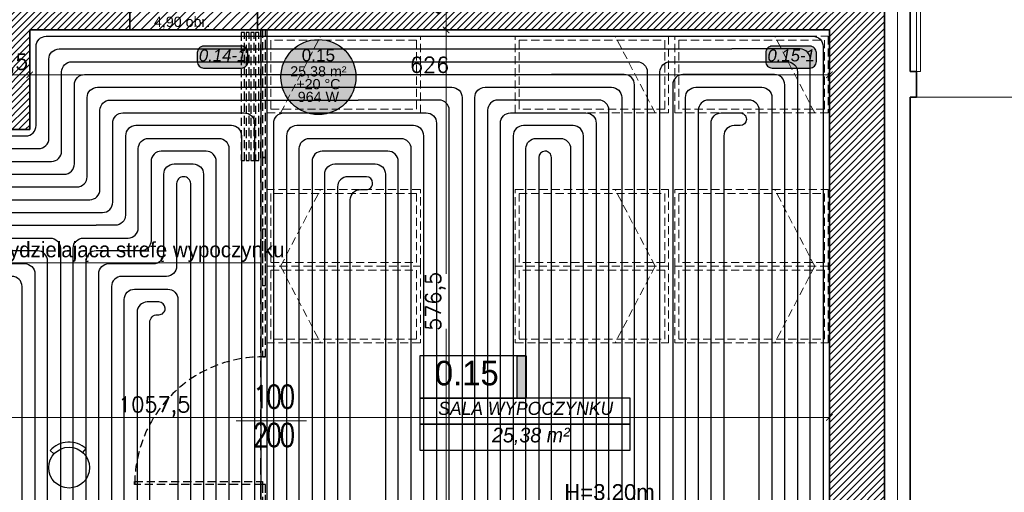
# Model space of a CAD drawing. Header units: millimetres. Extents: x -740 to 33545, y -26688 to 22494.
# Tile 167 of 256: x 11205 to 11976, y 9997 to 10367. Entities that reach past the tile are written whole.
import ezdxf
from ezdxf.enums import TextEntityAlignment as Align
from ezdxf.lldxf.tags import DXFTag

# ---------------------------------------------------------------- set-up
doc = ezdxf.new("R2010")
doc.units = ezdxf.units.MM
doc.header["$MEASUREMENT"] = 0
doc.linetypes.add('DASHED2', pattern=[9.525, 6.35, -3.175])
doc.layers.get('Defpoints').update_dxf_attribs({"color": 252})
doc.layers.add('_I_EKO_PODKLAD 3', color=252, linetype='Continuous')
doc.layers.add('tabelki opis', color=252, linetype='Continuous')
for name, color, linetype, lineweight in [('A_istniejące ściany', 252, 'Continuous', 35), ('A_izolacja', 252, 'Continuous', 9), ('A_opisy', 252, 'Continuous', 15), ('A_wyposażenie', 252, 'Continuous', 9), ('A_ściany projektowane', 252, 'Continuous', 35), ('l. przerywana', 252, 'ICAD_ISO03W100', 9), ('l.widokowa', 252, 'Continuous', 15), ('l.wypełnien', 252, 'Continuous', 5), ('Nowe_820-G Rysunki Obrazki_Nr_pióra__1', 252, 'Continuous', 13), ('wymiarowanie', 252, 'Continuous', 9)]:
    doc.layers.add(name, color=color, linetype=linetype, lineweight=lineweight)
for name, color, linetype, lineweight, true_color in [('IS_Floors zone', 7, 'Continuous', 25, 0x008000), ('IS_Przyłącze (powrotne)', 5, 'Continuous', 25, 0x0000ff), ('IS_Przyłącze (zasilające)', 1, 'Continuous', 25, 0xff0000), ('IS_Room (Automatic)', 7, 'Continuous', 25, 0x000000), ('IS_Strefa podłóg', 7, 'Continuous', 25, 0x008000), ('IS_Wężownica OChP', 7, 'Continuous', 25, 0x800080), ('IS_Zawór (DN_ nastawa)1', 7, 'Continuous', 25, 0x000000)]:
    doc.layers.add(name, color=color, linetype=linetype, lineweight=lineweight, true_color=true_color)
doc.styles.add('1-100', font='simplex.shx', dxfattribs={"width": 0.8, "height": 15})
doc.styles.add('Arial_____', font='arial.ttf')
doc.styles.add('Arial__I__', font='ariali.ttf')
doc.styles.add('ARIALL', font='GOTHIC.TTF', dxfattribs={"height": 40})
doc.styles.add('ROMANS', font='romans')
doc.styles.add('styl2', font='simplex.shx')
doc.styles.add('STYL_AUTOMATYCZNY_6', font='arial.ttf', dxfattribs={"width": 0.9924})
doc.linetypes.add('BATTING', pattern='A,0.00254,-2.54,[134,ltypeshp.shx,S=2.54,R=0,X=-2.54,Y=0],-5.08,[134,ltypeshp.shx,S=2.54,R=180,X=2.54,Y=0],-2.54', length=10.16254)
tags = doc.linetypes.add('ICAD_ISO03W100', pattern=[30, 12, -18]).pattern_tags.tags
tags[6:7] = [DXFTag(74, 4), DXFTag(75, 0), DXFTag(340, '0'), DXFTag(46, 1.0), DXFTag(50, 0.0), DXFTag(44, 0.0), DXFTag(45, 0.0)]
tags[4:5] = [DXFTag(74, 4), DXFTag(75, 0), DXFTag(340, '0'), DXFTag(46, 1.0), DXFTag(50, 0.0), DXFTag(44, 0.0), DXFTag(45, 0.0)]
doc.dimstyles.new('Skala 1-50', dxfattribs={"dimtxt": 12, "dimasz": 5, "dimexe": 1, "dimexo": 1, "dimgap": 1.5, "dimtad": 1, "dimdec": 1, "dimrnd": 0.5, "dimtxsty": 'styl2', "dimblk": 'ARCHTICK', "dimcen": 5, "dimadec": 0, "dimazin": 0, "dimtfac": 1, "dimtdec": 1, "dimtmove": 1, "dimatfit": 3, "dimldrblk": 'ARCHTICK', "dimfxl": 0, "dimlwd": -1, "dimlwe": -1, "dimarcsym": 0})

# ---------------------------------------------------------------- blocks, each defined once
blk = doc.blocks.new('_ArchTick')
at = {"color": 0, "linetype": 'ByBlock', "const_width": 0.15}
blk.add_lwpolyline([(-0.5, -0.5), (0.5, 0.5)], dxfattribs=at)
blk = doc.blocks.new('*D1186')
at = {"layer": 'Defpoints', "color": 0}
for p in [(11839.15, 10110.74), (10781.66, 10085.81), (11839.15, 10055.97)]:
    blk.add_point(p, dxfattribs=at)
at = {"layer": 'wymiarowanie', "color": 0}
for p, q in [((10781.66, 10060.97), (10781.66, 10054.97)), ((10781.66, 10055.97), (11839.15, 10055.97)), ((11839.15, 10060.97), (11839.15, 10054.97))]:
    blk.add_line(p, q, dxfattribs=at)
at = {"layer": 'wymiarowanie', "color": 0, "xscale": 5, "yscale": 5, "zscale": 5, "rotation": 180}
blk.add_blockref('_ArchTick', (10781.66, 10055.97), dxfattribs=at)
at = {"layer": 'wymiarowanie', "color": 0, "xscale": 5, "yscale": 5, "zscale": 5}
blk.add_blockref('_ArchTick', (11839.15, 10055.97), dxfattribs=at)
at = {"layer": 'wymiarowanie', "color": 0, "insert": (11310.4, 10064.32), "char_height": 12, "attachment_point": 5, "style": 'styl2'}
blk.add_mtext('1057,5', dxfattribs=at)
blk = doc.blocks.new('*D1211')
at = {"layer": 'Defpoints', "color": 0}
for p in [(11515.94, 10402.52), (11515.83, 10359.34), (11539.01, 10359.34)]:
    blk.add_point(p, dxfattribs=at)
at = {"layer": 'wymiarowanie', "color": 0}
for p, q in [((11534.01, 10402.52), (11540.01, 10402.52)), ((11539.01, 10402.52), (11539.01, 10359.34)), ((11534.01, 10359.34), (11540.01, 10359.34))]:
    blk.add_line(p, q, dxfattribs=at)
at = {"layer": 'wymiarowanie', "color": 0, "xscale": 5, "yscale": 5, "zscale": 5}
for p, rotation in [((11539.01, 10402.52), 90), ((11539.01, 10359.34), 270)]:
    blk.add_blockref('_ArchTick', p, dxfattribs=dict(at, rotation=rotation))
at = {"layer": 'wymiarowanie', "color": 0, "insert": (11531.21, 10380.93), "char_height": 12, "attachment_point": 5, "rotation": 90, "style": 'styl2'}
blk.add_mtext('43', dxfattribs=at)
blk = doc.blocks.new('*D2127')
at = {"layer": 'Defpoints', "color": 0}
for p in [(11907.33, 10306.75), (11961.91, 9739.58), (12091.4, 9739.58)]:
    blk.add_point(p, dxfattribs=at)
at = {"layer": 'wymiarowanie', "color": 0}
for p, q in [((12086.4, 10306.75), (12092.4, 10306.75)), ((12091.4, 10306.75), (12091.4, 9739.58)), ((12086.4, 9739.58), (12092.4, 9739.58))]:
    blk.add_line(p, q, dxfattribs=at)
at = {"layer": 'wymiarowanie', "color": 0, "xscale": 5, "yscale": 5, "zscale": 5}
for p, rotation in [((12091.4, 10306.75), 90), ((12091.4, 9739.58), 270)]:
    blk.add_blockref('_ArchTick', p, dxfattribs=dict(at, rotation=rotation))
at = {"layer": 'wymiarowanie', "color": 0, "insert": (12083.6, 10023.17), "char_height": 12, "attachment_point": 5, "rotation": 90, "style": 'styl2'}
blk.add_mtext('567', dxfattribs=at)
blk = doc.blocks.new('*D2130')
at = {"layer": 'Defpoints', "color": 0}
for p in [(11902.33, 10524.75), (11902.33, 10326.75), (12091.4, 10326.75)]:
    blk.add_point(p, dxfattribs=at)
at = {"layer": 'wymiarowanie', "color": 0}
for p, q in [((12086.4, 10524.75), (12092.4, 10524.75)), ((12091.4, 10524.75), (12091.4, 10326.75)), ((12086.4, 10326.75), (12092.4, 10326.75))]:
    blk.add_line(p, q, dxfattribs=at)
at = {"layer": 'wymiarowanie', "color": 0, "xscale": 5, "yscale": 5, "zscale": 5}
for p, rotation in [((12091.4, 10524.75), 90), ((12091.4, 10326.75), 270)]:
    blk.add_blockref('_ArchTick', p, dxfattribs=dict(at, rotation=rotation))
at = {"layer": 'wymiarowanie', "color": 0, "insert": (12083.6, 10425.75), "char_height": 12, "attachment_point": 5, "rotation": 90, "style": 'styl2'}
blk.add_mtext('198', dxfattribs=at)
blk = doc.blocks.new('*D2131')
at = {"layer": 'Defpoints', "color": 0}
for p in [(11902.33, 10326.75), (11907.33, 10306.75), (12091.4, 10306.75)]:
    blk.add_point(p, dxfattribs=at)
at = {"layer": 'wymiarowanie', "color": 0}
for p, q in [((12086.4, 10326.75), (12092.4, 10326.75)), ((12091.4, 10326.75), (12091.4, 10306.75)), ((12086.4, 10306.75), (12092.4, 10306.75))]:
    blk.add_line(p, q, dxfattribs=at)
at = {"layer": 'wymiarowanie', "color": 0, "xscale": 5, "yscale": 5, "zscale": 5}
for p, rotation in [((12091.4, 10326.75), 90), ((12091.4, 10306.75), 270)]:
    blk.add_blockref('_ArchTick', p, dxfattribs=dict(at, rotation=rotation))
at = {"layer": 'wymiarowanie', "color": 0, "insert": (12083.6, 10292.48), "char_height": 12, "attachment_point": 5, "rotation": 90, "style": 'styl2'}
blk.add_mtext('20', dxfattribs=at)
blk = doc.blocks.new('*D2209')
at = {"layer": 'Defpoints', "color": 0}
for p in [(11562.62, 10359.34), (11539.01, 9782.76), (11576.75, 9782.76)]:
    blk.add_point(p, dxfattribs=at)
at = {"layer": 'wymiarowanie', "color": 0}
for p, q in [((11544.01, 10359.34), (11538.01, 10359.34)), ((11539.01, 10359.34), (11539.01, 10168.41)), ((11539.01, 9782.76), (11539.01, 10125.2)), ((11544.01, 9782.76), (11538.01, 9782.76))]:
    blk.add_line(p, q, dxfattribs=at)
at = {"layer": 'wymiarowanie', "color": 0, "xscale": 5, "yscale": 5, "zscale": 5}
for p, rotation in [((11539.01, 10359.34), 90), ((11539.01, 9782.76), 270)]:
    blk.add_blockref('_ArchTick', p, dxfattribs=dict(at, rotation=rotation))
at = {"layer": 'wymiarowanie', "color": 0, "insert": (11530.66, 10146.8), "char_height": 12, "attachment_point": 5, "rotation": 90, "style": 'styl2'}
blk.add_mtext('576,5', dxfattribs=at)
blk = doc.blocks.new('*D2641')
at = {"layer": 'Defpoints', "color": 0}
for p in [(11174.51, 10359.34), (11212.91, 10359.34), (11212.91, 10324.14)]:
    blk.add_point(p, dxfattribs=at)
at = {"layer": 'wymiarowanie', "color": 0}
for p, q in [((11174.51, 10329.14), (11174.51, 10323.14)), ((11174.51, 10324.14), (11212.91, 10324.14)), ((11212.91, 10329.14), (11212.91, 10323.14))]:
    blk.add_line(p, q, dxfattribs=at)
at = {"layer": 'wymiarowanie', "color": 0, "xscale": 5, "yscale": 5, "zscale": 5, "rotation": 180}
blk.add_blockref('_ArchTick', (11174.51, 10324.14), dxfattribs=at)
at = {"layer": 'wymiarowanie', "color": 0, "xscale": 5, "yscale": 5, "zscale": 5}
blk.add_blockref('_ArchTick', (11212.91, 10324.14), dxfattribs=at)
at = {"layer": 'wymiarowanie', "color": 0, "insert": (11193.71, 10332.49), "char_height": 12, "attachment_point": 5, "style": 'styl2'}
blk.add_mtext('38,5', dxfattribs=at)
blk = doc.blocks.new('*D2642')
at = {"layer": 'Defpoints', "color": 0}
for p in [(11212.91, 10359.34), (11839.15, 10359.34), (11839.15, 10324.14)]:
    blk.add_point(p, dxfattribs=at)
at = {"layer": 'wymiarowanie', "color": 0}
for p, q in [((11212.91, 10329.14), (11212.91, 10323.14)), ((11212.91, 10324.14), (11839.15, 10324.14)), ((11839.15, 10329.14), (11839.15, 10323.14))]:
    blk.add_line(p, q, dxfattribs=at)
at = {"layer": 'wymiarowanie', "color": 0, "xscale": 5, "yscale": 5, "zscale": 5, "rotation": 180}
blk.add_blockref('_ArchTick', (11212.91, 10324.14), dxfattribs=at)
at = {"layer": 'wymiarowanie', "color": 0, "xscale": 5, "yscale": 5, "zscale": 5}
blk.add_blockref('_ArchTick', (11839.15, 10324.14), dxfattribs=at)
at = {"layer": 'wymiarowanie', "color": 0, "insert": (11526.03, 10331.94), "char_height": 12, "attachment_point": 5, "style": 'styl2'}
blk.add_mtext('626', dxfattribs=at)

msp = doc.modelspace()

# ---------------------------------------------------------------- hatches: boundary and pattern name
at = {"layer": 'IS_Floors zone', "lineweight": 50, "true_color": 0xffffff, "transparency": 33554687}
for points in [[(11349.1, 10329.45), (11378.72, 10329.45), (11381.22, 10330.12), (11383.05, 10331.95), (11383.72, 10334.45), (11383.72, 10341.54), (11383.05, 10344.04), (11381.22, 10345.87), (11378.72, 10346.54), (11349.1, 10346.54), (11346.6, 10345.87), (11344.77, 10344.04), (11344.1, 10341.54), (11344.1, 10334.45), (11344.77, 10331.95), (11346.6, 10330.12)], [(11794.3, 10329.45), (11823.92, 10329.45), (11826.42, 10330.12), (11828.25, 10331.95), (11828.92, 10334.45), (11828.92, 10341.54), (11828.25, 10344.04), (11826.42, 10345.87), (11823.92, 10346.54), (11794.3, 10346.54), (11791.8, 10345.87), (11789.97, 10344.04), (11789.3, 10341.54), (11789.3, 10334.45), (11789.97, 10331.95), (11791.8, 10330.12)]]:
    msp.add_hatch(color=7, dxfattribs=at).paths.add_polyline_path(points)
at = {"layer": 'IS_Room (Automatic)', "lineweight": 50, "true_color": 0xffffff, "transparency": 33554687}
msp.add_hatch(color=7, dxfattribs=at).paths.add_polyline_path([(11468.41, 10322.39), (11466.97, 10331.47), (11462.8, 10339.66), (11456.29, 10346.16), (11448.1, 10350.33), (11439.02, 10351.77), (11429.94, 10350.33), (11421.75, 10346.16), (11415.25, 10339.66), (11411.08, 10331.47), (11409.64, 10322.39), (11411.08, 10313.31), (11415.25, 10305.11), (11421.75, 10298.61), (11429.94, 10294.44), (11439.02, 10293), (11448.1, 10294.44), (11456.29, 10298.61), (11462.8, 10305.11), (11466.97, 10313.31)])
at = {"layer": 'l.wypełnien'}
h = msp.add_hatch(dxfattribs=at)
h.set_pattern_fill('ANSI31', color=256, scale=30, style=0)
h.paths.add_polyline_path([(11391.26, 10402.52), (11391.26, 10359.34), (11839.15, 10359.34), (11839.15, 9782.76), (11774.02, 9782.76), (11774.02, 9765.83), (11774.02, 9754.82), (11774.02, 9739.58), (11839.15, 9739.58), (11882.33, 9739.58), (11882.33, 10522.75), (11866.24, 10522.75), (11854.39, 10522.75), (11839.15, 10522.75), (11839.15, 10402.52), (11426.82, 10402.52), (11426.82, 10552.38), (11401.42, 10552.38), (11401.42, 10402.52)])
h.paths.add_polyline_path([(11391.26, 10834.32), (11391.26, 10791.99), (11401.42, 10791.99), (11401.42, 10654.38), (11426.82, 10654.38), (11426.82, 10791.99), (11839.15, 10791.99), (11839.15, 10677.69), (11854.39, 10677.69), (11866.24, 10677.69), (11882.33, 10677.69), (11882.33, 11331.32), (11882.33, 11374.5), (11799.42, 11374.5), (11799.42, 11331.32), (11839.15, 11331.32), (11839.15, 10994.32), (11839.15, 10834.32), (11699.45, 10834.32), (11685.18, 10834.32), (11640.68, 10834.32), (11401.42, 10834.32)])
h.paths.add_polyline_path([(11477.62, 10806.38), (11477.62, 10819.93), (11497.94, 10819.93), (11497.94, 10806.38)], flags=16)
h.paths.add_polyline_path([(11438.67, 10819.93), (11438.67, 10806.38), (11457.3, 10806.38), (11457.3, 10819.93)], flags=16)
h.paths.add_polyline_path([(11429.29, 9739.58), (11429.29, 9782.76), (11384.13, 9782.76), (11384.13, 9739.58)])
h.paths.add_polyline_path([(11624.02, 9739.58), (11624.02, 9782.76), (11579.29, 9782.76), (11579.29, 9739.58)])
h = msp.add_hatch(dxfattribs=at)
h.set_pattern_fill('ANSI31', color=256, scale=30, style=0)
h.paths.add_polyline_path([(10913.66, 10402.52), (10997.39, 10402.52), (11117.42, 10402.52), (11176.61, 10402.52), (11176.61, 10401.46), (11164.43, 10401.46), (11164.43, 10399.14), (11180.1, 10399.14), (11180.1, 10402.52), (11291.35, 10402.52), (11291.35, 10359.34), (11212.91, 10359.34), (11212.91, 10281.34), (11174.51, 10281.34), (11174.51, 10359.34), (11117.42, 10359.34), (10913.66, 10359.34)])
h.paths.add_polyline_path([(11186.51, 10326.34), (11186.51, 10347.34), (11200.91, 10347.34), (11200.91, 10326.34)], flags=16)
h.paths.add_polyline_path([(11186.51, 10326.34), (11186.51, 10347.34), (11200.91, 10347.34), (11200.91, 10326.34)], flags=0)
h.paths.add_polyline_path([(11186.51, 10293.34), (11186.51, 10314.34), (11200.91, 10314.34), (11200.91, 10293.34)], flags=16)
h.paths.add_polyline_path([(11186.51, 10293.34), (11186.51, 10314.34), (11200.91, 10314.34), (11200.91, 10293.34)], flags=0)
h.paths.add_polyline_path([(11234.13, 9739.58), (11234.13, 9782.76), (11199.91, 9782.76), (11199.91, 9812.76), (11174.51, 9812.76), (11174.51, 9782.76), (11128.02, 9782.76), (11128.02, 9739.58)])
h.paths.add_polyline_path([(10477.77, 9782.76), (10504.8, 9782.76), (10504.8, 9762.76), (10529.35, 9762.99), (10529.35, 9782.76), (10587.7, 9782.76), (10587.7, 9739.58), (10477.77, 9739.58)])
h.paths.add_polyline_path([(10783.28, 9739.58), (10783.28, 9782.76), (10737.7, 9782.76), (10737.7, 9739.58)])
h.paths.add_polyline_path([(10978.02, 9739.58), (10978.02, 9782.76), (10933.28, 9782.76), (10933.28, 9739.58)])
h.paths.add_polyline_path([(10769.66, 10359.34), (10771.66, 10359.34), (10771.66, 10402.52), (10736.26, 10402.52), (10736.26, 10359.34)])
h.paths.add_polyline_path([(10457.77, 9739.58), (10457.77, 9782.76), (10477.77, 9782.76), (10477.77, 9739.58), (10470.93, 9739.58)])
h.paths.add_polyline_path([(10771.66, 10359.34), (10771.66, 10402.52), (10791.66, 10402.52), (10791.66, 10359.34)])
h.paths.add_polyline_path([(10913.66, 10359.34), (10913.66, 10402.52), (10893.66, 10402.52), (10893.66, 10359.34)])
h.paths.add_polyline_path([(10504.8, 9762.76), (10504.8, 9782.76), (10529.35, 9782.76), (10529.35, 9762.99)])
h = msp.add_hatch(dxfattribs=at)
h.set_pattern_fill('ANSI31', color=256, scale=40, style=0)
h.paths.add_polyline_path([(11291.35, 10402.52), (11291.35, 10359.34), (11391.26, 10359.34), (11391.26, 10402.52)])
at = {"layer": 'tabelki opis'}
msp.add_hatch(color=256, dxfattribs=at).paths.add_polyline_path([(11601.6, 10070.96), (11601.6, 10104.23), (11594.64, 10104.23), (11594.64, 10070.96)])

# ---------------------------------------------------------------- linework, layer by layer
at = {"layer": '_I_EKO_PODKLAD 3', "linetype": 'DASHED2', "ltscale": 2}
for p, q in [((11393.83, 9782.76), (11393.83, 10359.34)), ((11393.83, 9782.76), (11393.83, 10359.34)), ((11398.83, 9782.76), (11398.83, 10359.34)), ((11398.83, 9782.76), (11398.83, 10359.34))]:
    msp.add_line(p, q, dxfattribs=at)
at = {"layer": '_I_EKO_PODKLAD 3', "ltscale": 500}
for p, q in [((11254.46, 10028.54), (11257.14, 10031.52)), ((11254.46, 10028.54), (11257.14, 10031.52)), ((11231.86, 10027.38), (11228.89, 10030.06)), ((11231.86, 10027.38), (11228.89, 10030.06))]:
    msp.add_line(p, q, dxfattribs=at)
at = {"layer": '_I_EKO_PODKLAD 3', "linetype": 'DASHED2'}
for points in [[(11378.57, 10357.14), (11378.57, 10257.14), (11381.07, 10257.14), (11381.07, 10357.14), (11378.57, 10357.14)], [(11382.32, 10357.14), (11382.32, 10257.14), (11384.82, 10257.14), (11384.82, 10357.14), (11382.32, 10357.14)], [(11386.07, 10357.14), (11386.07, 10257.14), (11388.57, 10257.14), (11388.57, 10357.14), (11386.07, 10357.14)], [(11389.82, 10357.14), (11389.82, 10257.14), (11392.32, 10257.14), (11392.32, 10357.14), (11389.82, 10357.14)], [(11395.08, 10359.34), (11395.08, 10259.34), (11397.58, 10259.34), (11397.58, 10359.34), (11395.08, 10359.34)], [(11395.08, 10359.34), (11395.08, 10259.34), (11397.58, 10259.34), (11397.58, 10359.34), (11395.08, 10359.34)], [(11395.08, 10259.34), (11395.08, 10159.34), (11397.58, 10159.34), (11397.58, 10259.34), (11395.08, 10259.34)], [(11395.08, 10259.34), (11395.08, 10159.34), (11397.58, 10159.34), (11397.58, 10259.34), (11395.08, 10259.34)], [(11395.08, 10203.34), (11395.08, 10103.34), (11397.58, 10103.34), (11397.58, 10203.34), (11395.08, 10203.34)], [(11295.08, 10005.84), (11395.08, 10005.84), (11395.08, 10003.34), (11295.08, 10003.34), (11295.08, 10005.84)], [(11295.08, 10005.84), (11395.08, 10005.84), (11395.08, 10003.34), (11295.08, 10003.34), (11295.08, 10005.84)], [(11395.08, 10003.34), (11395.08, 9903.34), (11397.58, 9903.34), (11397.58, 10003.34), (11395.08, 10003.34)], [(11395.08, 10003.34), (11395.08, 9882.76), (11397.58, 9882.76), (11397.58, 10003.34), (11395.08, 10003.34)]]:
    msp.add_lwpolyline(points, dxfattribs=at)
at = {"layer": '_I_EKO_PODKLAD 3', "ltscale": 500}
msp.add_circle((11243.74, 10016.66), 16, dxfattribs=at)
msp.add_circle((11243.74, 10016.66), 16, dxfattribs=at)
at = {"layer": '_I_EKO_PODKLAD 3', "linetype": 'DASHED2'}
msp.add_arc((11395.08, 10003.34), 100, 88.56746, 180.50373, dxfattribs=at)
msp.add_arc((11395.08, 10003.34), 100, 88.56746, 180.50373, dxfattribs=at)
at = {"layer": '_I_EKO_PODKLAD 3', "ltscale": 500}
msp.add_arc((11243.74, 10016.66), 20, 47.95505, 137.95505, dxfattribs=at)
msp.add_arc((11243.74, 10016.66), 20, 47.95505, 137.95505, dxfattribs=at)
at = {"layer": 'A_istniejące ściany'}
msp.add_line((11291.35, 10402.52), (11291.35, 10359.34), dxfattribs=at)
at = {"layer": 'A_istniejące ściany', "ltscale": 15}
for p, q in [((11212.91, 10359.34), (11212.91, 10281.34)), ((11212.91, 10281.34), (11174.51, 10281.34))]:
    msp.add_line(p, q, dxfattribs=at)
at = {"layer": 'A_istniejące ściany'}
for points in [[(11882.33, 9739.58), (11882.33, 10522.75)], [(11391.26, 10402.52), (11391.26, 10359.34)], [(11212.91, 10359.34), (11291.35, 10359.34)], [(11391.26, 10359.34), (11839.15, 10359.34)], [(11839.15, 10359.34), (11839.15, 9782.76)], [(11839.15, 9782.76), (11839.15, 10359.34)]]:
    msp.add_lwpolyline(points, dxfattribs=at)
at = {"layer": 'A_izolacja', "lineweight": 35}
for points in [[(11902.33, 10326.75), (11902.33, 10524.75)], [(11902.33, 10306.75), (11904.33, 10306.75), (11907.33, 10306.75), (11907.33, 10326.75), (11902.33, 10326.75)], [(11792.02, 9719.58), (11902.33, 9719.58), (11902.33, 10306.75)]]:
    msp.add_lwpolyline(points, dxfattribs=at)
at = {"layer": 'A_izolacja', "linetype": 'BATTING', "ltscale": 0.1}
msp.add_lwpolyline([(11772.02, 9729.58), (11892.33, 9729.58), (11892.33, 10522.75)], dxfattribs=at)
at = {"layer": 'A_wyposażenie', "linetype": 'DASHED2'}
for p, q in [((11409.36, 10294.34), (11440.59, 10354.34)), ((11409.36, 10294.34), (11440.59, 10354.34)), ((11702.62, 10294.34), (11671.39, 10354.34)), ((11702.62, 10294.34), (11671.39, 10354.34)), ((11827.62, 10294.34), (11796.39, 10354.34)), ((11827.62, 10294.34), (11796.39, 10354.34)), ((11409.36, 10174.34), (11440.59, 10234.34)), ((11409.36, 10174.34), (11440.59, 10234.34)), ((11702.62, 10174.34), (11671.39, 10234.34)), ((11702.62, 10174.34), (11671.39, 10234.34)), ((11827.62, 10174.34), (11796.39, 10234.34)), ((11827.62, 10174.34), (11796.39, 10234.34)), ((11409.36, 10174.34), (11440.59, 10114.34)), ((11409.36, 10174.34), (11440.59, 10114.34)), ((11702.62, 10174.34), (11671.39, 10114.34)), ((11702.62, 10174.34), (11671.39, 10114.34)), ((11827.62, 10174.34), (11796.39, 10114.34)), ((11827.62, 10174.34), (11796.39, 10114.34))]:
    msp.add_line(p, q, dxfattribs=at)
for points in [[(11398.83, 10354.34), (11398.83, 10294.34), (11518.83, 10294.34), (11518.83, 10354.34)], [(11398.83, 10354.34), (11398.83, 10294.34), (11518.83, 10294.34), (11518.83, 10354.34)], [(11401.83, 10351.34), (11401.83, 10297.34), (11515.83, 10297.34), (11515.83, 10351.34)], [(11401.83, 10351.34), (11401.83, 10297.34), (11515.83, 10297.34), (11515.83, 10351.34)], [(11713.15, 10354.34), (11713.15, 10294.34), (11593.15, 10294.34), (11593.15, 10354.34)], [(11713.15, 10354.34), (11713.15, 10294.34), (11593.15, 10294.34), (11593.15, 10354.34)], [(11710.15, 10351.34), (11710.15, 10297.34), (11596.15, 10297.34), (11596.15, 10351.34)], [(11710.15, 10351.34), (11710.15, 10297.34), (11596.15, 10297.34), (11596.15, 10351.34)], [(11838.15, 10354.34), (11838.15, 10294.34), (11718.15, 10294.34), (11718.15, 10354.34)], [(11838.15, 10354.34), (11838.15, 10294.34), (11718.15, 10294.34), (11718.15, 10354.34)], [(11835.15, 10351.34), (11835.15, 10297.34), (11721.15, 10297.34), (11721.15, 10351.34)], [(11835.15, 10351.34), (11835.15, 10297.34), (11721.15, 10297.34), (11721.15, 10351.34)], [(11398.83, 10234.34), (11398.83, 10174.34), (11518.83, 10174.34), (11518.83, 10234.34)], [(11398.83, 10234.34), (11398.83, 10174.34), (11518.83, 10174.34), (11518.83, 10234.34)], [(11713.15, 10234.34), (11713.15, 10174.34), (11593.15, 10174.34), (11593.15, 10234.34)], [(11713.15, 10234.34), (11713.15, 10174.34), (11593.15, 10174.34), (11593.15, 10234.34)], [(11838.15, 10234.34), (11838.15, 10174.34), (11718.15, 10174.34), (11718.15, 10234.34)], [(11838.15, 10234.34), (11838.15, 10174.34), (11718.15, 10174.34), (11718.15, 10234.34)], [(11401.83, 10231.34), (11401.83, 10177.34), (11515.83, 10177.34), (11515.83, 10231.34)], [(11401.83, 10231.34), (11401.83, 10177.34), (11515.83, 10177.34), (11515.83, 10231.34)], [(11710.15, 10231.34), (11710.15, 10177.34), (11596.15, 10177.34), (11596.15, 10231.34)], [(11710.15, 10231.34), (11710.15, 10177.34), (11596.15, 10177.34), (11596.15, 10231.34)], [(11835.15, 10231.34), (11835.15, 10177.34), (11721.15, 10177.34), (11721.15, 10231.34)], [(11835.15, 10231.34), (11835.15, 10177.34), (11721.15, 10177.34), (11721.15, 10231.34)], [(11398.83, 10114.34), (11398.83, 10174.34), (11518.83, 10174.34), (11518.83, 10114.34)], [(11398.83, 10114.34), (11398.83, 10174.34), (11518.83, 10174.34), (11518.83, 10114.34)], [(11401.83, 10117.34), (11401.83, 10171.34), (11515.83, 10171.34), (11515.83, 10117.34)], [(11401.83, 10117.34), (11401.83, 10171.34), (11515.83, 10171.34), (11515.83, 10117.34)], [(11713.15, 10114.34), (11713.15, 10174.34), (11593.15, 10174.34), (11593.15, 10114.34)], [(11713.15, 10114.34), (11713.15, 10174.34), (11593.15, 10174.34), (11593.15, 10114.34)], [(11710.15, 10117.34), (11710.15, 10171.34), (11596.15, 10171.34), (11596.15, 10117.34)], [(11710.15, 10117.34), (11710.15, 10171.34), (11596.15, 10171.34), (11596.15, 10117.34)], [(11838.15, 10114.34), (11838.15, 10174.34), (11718.15, 10174.34), (11718.15, 10114.34)], [(11838.15, 10114.34), (11838.15, 10174.34), (11718.15, 10174.34), (11718.15, 10114.34)], [(11835.15, 10117.34), (11835.15, 10171.34), (11721.15, 10171.34), (11721.15, 10117.34)], [(11835.15, 10117.34), (11835.15, 10171.34), (11721.15, 10171.34), (11721.15, 10117.34)]]:
    msp.add_lwpolyline(points, close=True, dxfattribs=at)
at = {"layer": 'A_ściany projektowane'}
msp.add_lwpolyline([(11291.35, 10402.52), (11391.26, 10402.52), (11391.26, 10359.34), (11291.35, 10359.34)], close=True, dxfattribs=at)
at = {"layer": 'IS_Floors zone'}
for points in [[(11349.1, 10329.45), (11378.72, 10329.45, 0.414214), (11383.72, 10334.45), (11383.72, 10341.54, 0.414214), (11378.72, 10346.54), (11349.1, 10346.54, 0.414214), (11344.1, 10341.54), (11344.1, 10334.45, 0.414214)], [(11794.3, 10329.45), (11823.92, 10329.45, 0.414214), (11828.92, 10334.45), (11828.92, 10341.54, 0.414214), (11823.92, 10346.54), (11794.3, 10346.54, 0.414214), (11789.3, 10341.54), (11789.3, 10334.45, 0.414214)]]:
    msp.add_lwpolyline(points, format="xyb", close=True, dxfattribs=at)
at = {"layer": 'IS_Przyłącze (powrotne)', "color": 212, "true_color": 0xc800c8, "transparency": 33554687, "extrusion": (0, 0, -1)}
msp.add_lwpolyline([(-10936.36, 10363.72), (-10937, 10363.72, 0.414214), (-10937.61, 10363.11), (-10937.61, 10362.45), (-10937.61, 10302.35, -0.414213), (-10945.61, 10294.35), (-11101.61, 10294.35, 0.414214), (-11109.61, 10286.35), (-11109.61, 10224.35, -0.414214), (-11117.61, 10216.35), (-11241.94, 10216.35), (-11259.92, 10216.35)], format="xyb", dxfattribs=at)
at = {"layer": 'IS_Przyłącze (powrotne)', "color": 12, "true_color": 0xc80000, "transparency": 33554687, "extrusion": (0, 0, -1)}
msp.add_lwpolyline([(-11061.11, 10354.35), (-11161.61, 10354.35, 0.414214), (-11169.61, 10346.35), (-11169.61, 10284.35, -0.414214), (-11177.61, 10276.35), (-11209.9, 10276.35, -0.414214), (-11217.9, 10284.35), (-11217.9, 10346.35, 0.414214), (-11225.9, 10354.35), (-11701.45, 10354.35), (-11767.8, 10354.35)], format="xyb", dxfattribs=at)
at = {"layer": 'IS_Przyłącze (powrotne)', "color": 132, "true_color": 0x00c8c8, "transparency": 33554687}
msp.add_lwpolyline([(10942.61, 10338.4), (10942.61, 10322.35, 0.414214), (10950.61, 10314.35), (11121.61, 10314.35, -0.414214), (11129.61, 10306.35), (11129.61, 10244.35, 0.414214), (11137.61, 10236.35), (11249.9, 10236.35, 0.414214), (11257.9, 10244.35), (11257.9, 10306.35, -0.414214), (11265.9, 10314.35), (11398.95, 10314.35), (11475.2, 10314.35)], format="xyb", dxfattribs=at)
at = {"layer": 'IS_Przyłącze (powrotne)', "color": 9, "true_color": 0xc8c8c8, "transparency": 33554687, "extrusion": (0, 0, -1)}
msp.add_lwpolyline([(-11048.61, 10334.35), (-11141.61, 10334.35, 0.414214), (-11149.61, 10326.35), (-11149.61, 10264.35, -0.414214), (-11157.61, 10256.35), (-11229.9, 10256.35, -0.414214), (-11237.9, 10264.35), (-11237.9, 10326.35, 0.414214), (-11245.9, 10334.35), (-11556.45, 10334.35), (-11626.45, 10334.35)], format="xyb", dxfattribs=at)
at = {"layer": 'IS_Przyłącze (zasilające)', "color": 212, "true_color": 0xc800c8, "transparency": 33554687}
msp.add_lwpolyline([(10936.36, 10365.72), (10935.72, 10365.72, 0.414214), (10935.11, 10365.11), (10935.11, 10362.45), (10935.11, 10292.35, 0.414213), (10943.11, 10284.35), (11091.61, 10284.35, -0.414214), (11099.61, 10276.35), (11099.61, 10214.35, 0.414214), (11107.61, 10206.35), (11241.94, 10206.35), (11264.92, 10206.35)], format="xyb", dxfattribs=at)
at = {"layer": 'IS_Przyłącze (zasilające)', "color": 9, "true_color": 0xc8c8c8, "transparency": 33554687}
msp.add_lwpolyline([(10945.11, 10343.4), (10945.11, 10332.35, 0.414214), (10953.11, 10324.35), (11131.61, 10324.35, -0.414214), (11139.61, 10316.35), (11139.61, 10254.35, 0.414214), (11147.61, 10246.35), (11239.9, 10246.35, 0.414214), (11247.9, 10254.35), (11247.9, 10316.35, -0.414214), (11255.9, 10324.35), (11556.45, 10324.35), (11621.45, 10324.35)], format="xyb", dxfattribs=at)
at = {"layer": 'IS_Przyłącze (zasilające)', "color": 12, "true_color": 0xc80000, "transparency": 33554687, "extrusion": (0, 0, -1)}
msp.add_lwpolyline([(-11054.86, 10344.35), (-11151.61, 10344.35, 0.414214), (-11159.61, 10336.35), (-11159.61, 10274.35, -0.414214), (-11167.61, 10266.35), (-11219.9, 10266.35, -0.414214), (-11227.9, 10274.35), (-11227.9, 10336.35, 0.414214), (-11235.9, 10344.35), (-11701.45, 10344.35), (-11762.8, 10344.35)], format="xyb", dxfattribs=at)
at = {"layer": 'IS_Przyłącze (zasilające)', "color": 132, "true_color": 0x00c8c8, "transparency": 33554687}
msp.add_lwpolyline([(10940.11, 10333.4), (10940.11, 10312.35, 0.414214), (10948.11, 10304.35), (11111.61, 10304.35, -0.414214), (11119.61, 10296.35), (11119.61, 10234.35, 0.414214), (11127.61, 10226.35), (11259.9, 10226.35, 0.414214), (11267.9, 10234.35), (11267.9, 10296.35, -0.414214), (11275.9, 10304.35), (11398.95, 10304.35), (11470.2, 10304.35)], format="xyb", dxfattribs=at)
at = {"layer": 'IS_Room (Automatic)'}
msp.add_circle((11439.02, 10322.39), 29.38, dxfattribs=at)
at = {"layer": 'IS_Strefa podłóg', "extrusion": (0, 0, -1)}
msp.add_lwpolyline([(-11174.64, 9782.88), (-10529.44, 9782.88), (-10529.44, 9907.85), (-10781.77, 9907.85), (-10781.77, 10359.35), (-11174.61, 10359.35), (-11174.61, 10281.35), (-11212.9, 10281.35), (-11212.9, 10359.35), (-11393.95, 10359.35), (-11393.95, 9782.88), (-11199.94, 9782.88), (-11199.94, 9812.85), (-11174.64, 9812.85)], close=True, dxfattribs=at)
at = {"layer": 'IS_Strefa podłóg', "extrusion": (0, 1.48466e-60, -1)}
msp.add_lwpolyline([(-11839.15, 9782.88), (-11398.95, 9782.88), (-11398.95, 10359.35), (-11839.15, 10359.35)], close=True, dxfattribs=at)
at = {"layer": 'IS_Wężownica OChP', "color": 12, "true_color": 0xc80000, "transparency": 33554687, "extrusion": (0, 0, -1)}
for points in [[(-11767.8, 10354.35), (-11826.15, 10354.35, 0.414214), (-11834.15, 10346.35), (-11834.15, 9795.88, 0.414214)], [(-11824.15, 9805.88), (-11824.15, 10336.35, -0.414214), (-11816.15, 10344.35), (-11762.8, 10344.35)], [(-11706.45, 9795.88), (-11706.45, 10326.35, 0.414213), (-11714.45, 10334.35), (-11806.15, 10334.35, 0.414215), (-11814.15, 10326.35), (-11814.15, 9815.88, 0.414214)], [(-11804.15, 9825.88), (-11804.15, 10316.35, -0.414215), (-11796.15, 10324.35), (-11724.45, 10324.35, -0.414212), (-11716.45, 10316.35), (-11716.45, 9805.88, -0.414214)], [(-11726.45, 9815.88), (-11726.45, 10306.35, 0.414212), (-11734.45, 10314.35), (-11786.15, 10314.35, 0.414215), (-11794.15, 10306.35), (-11794.15, 9835.88, 0.414214)], [(-11784.15, 9845.88), (-11784.15, 10296.35, -0.414216), (-11776.15, 10304.35), (-11744.45, 10304.35, -0.414211), (-11736.45, 10296.35), (-11736.45, 9825.88, -0.414214)], [(-11746.45, 9835.88), (-11746.45, 10286.35, 0.414209), (-11754.45, 10294.35), (-11769.25, 10294.35, 0.414218), (-11774.15, 10289.45), (-11774.15, 10289.25, 0.414211), (-11769.25, 10284.35), (-11764.45, 10284.35, -0.414211), (-11756.45, 10276.35), (-11756.45, 9845.88, -0.414214)]]:
    msp.add_lwpolyline(points, format="xyb", dxfattribs=at)
at = {"layer": 'IS_Wężownica OChP', "color": 9, "true_color": 0xc8c8c8, "transparency": 33554687, "extrusion": (0, 0, -1)}
for points in [[(-11626.45, 10334.35), (-11688.45, 10334.35, 0.414213), (-11696.45, 10326.35), (-11696.45, 9795.88, 0.414214)], [(-11686.45, 9805.88), (-11686.45, 10316.35, -0.414214), (-11678.45, 10324.35), (-11621.45, 10324.35)], [(-11561.45, 9795.88), (-11561.45, 10306.35, 0.414213), (-11569.45, 10314.35), (-11668.45, 10314.35, 0.414214), (-11676.45, 10306.35), (-11676.45, 9815.88, 0.414214)], [(-11666.45, 9825.88), (-11666.45, 10296.35, -0.414214), (-11658.45, 10304.35), (-11579.45, 10304.35, -0.414213), (-11571.45, 10296.35), (-11571.45, 9805.88, -0.414214)], [(-11581.45, 9815.88), (-11581.45, 10286.35, 0.414213), (-11589.45, 10294.35), (-11648.45, 10294.35, 0.414214), (-11656.45, 10286.35), (-11656.45, 9835.88, 0.414214)], [(-11646.45, 9845.88), (-11646.45, 10276.35, -0.414215), (-11638.45, 10284.35), (-11599.45, 10284.35, -0.414213), (-11591.45, 10276.35), (-11591.45, 9825.88, -0.414214)], [(-11601.45, 9835.88), (-11601.45, 10266.35, 0.414211), (-11609.45, 10274.35), (-11628.45, 10274.35, 0.414216), (-11636.45, 10266.35), (-11636.45, 9855.23, 0.414214)], [(-11621.45, 9855.23), (-11621.45, 10259.45, -0.414216), (-11616.55, 10264.35), (-11616.35, 10264.35, -0.414211), (-11611.45, 10259.45), (-11611.45, 9845.88, -0.414214)]]:
    msp.add_lwpolyline(points, format="xyb", dxfattribs=at)
at = {"layer": 'IS_Wężownica OChP', "color": 132, "true_color": 0x00c8c8, "transparency": 33554687, "extrusion": (0, 0, -1)}
for points in [[(-11475.2, 10314.35), (-11543.45, 10314.35, 0.414214), (-11551.45, 10306.35), (-11551.45, 9795.88, 0.414214)], [(-11541.45, 9805.88), (-11541.45, 10296.35, -0.414214), (-11533.45, 10304.35), (-11470.2, 10304.35)], [(-11403.95, 9795.88), (-11403.95, 10286.35, 0.414213), (-11411.95, 10294.35), (-11523.45, 10294.35, 0.414214), (-11531.45, 10286.35), (-11531.45, 9815.88, 0.414214)], [(-11521.45, 9825.88), (-11521.45, 10276.35, -0.414214), (-11513.45, 10284.35), (-11421.95, 10284.35, -0.414213), (-11413.95, 10276.35), (-11413.95, 9805.88, -0.414214)], [(-11423.95, 9815.88), (-11423.95, 10266.35, 0.414213), (-11431.95, 10274.35), (-11503.45, 10274.35, 0.414214), (-11511.45, 10266.35), (-11511.45, 9835.88, 0.414214)], [(-11501.45, 9845.88), (-11501.45, 10256.35, -0.414215), (-11493.45, 10264.35), (-11441.95, 10264.35, -0.414213), (-11433.95, 10256.35), (-11433.95, 9825.88, -0.414214)], [(-11443.95, 9835.88), (-11443.95, 10246.35, 0.414213), (-11451.95, 10254.35), (-11483.45, 10254.35, 0.414214), (-11491.45, 10246.35), (-11491.45, 9855.88, 0.414214)], [(-11463.95, 9855.88), (-11463.95, 10226.35, 0.414215), (-11471.95, 10234.35), (-11476.55, 10234.35, -0.414215), (-11481.45, 10239.25), (-11481.45, 10239.45, -0.414211), (-11476.55, 10244.35), (-11461.95, 10244.35, -0.414216), (-11453.95, 10236.35), (-11453.95, 9845.88, -0.414214)]]:
    msp.add_lwpolyline(points, format="xyb", dxfattribs=at)
at = {"layer": 'IS_Wężownica OChP', "color": 212, "true_color": 0xc800c8, "transparency": 33554687}
for points in [[(11259.92, 10216.35), (11269.9, 10216.35, 0.414214), (11277.9, 10224.35), (11277.9, 10286.35, -0.414214), (11285.9, 10294.35), (11380.95, 10294.35, -0.414214), (11388.95, 10286.35), (11388.95, 9795.88, -0.414214)], [(11378.95, 9805.88), (11378.95, 10276.35, 0.414214), (11370.95, 10284.35), (11295.91, 10284.35, 0.414214), (11287.91, 10276.35), (11287.91, 10214.35, -0.414214), (11279.91, 10206.35), (11264.92, 10206.35)], [(11246.94, 9795.88), (11246.94, 10188.35, -0.414212), (11254.94, 10196.35), (11289.91, 10196.35, 0.414212), (11297.91, 10204.35), (11297.91, 10266.35, -0.414214), (11305.91, 10274.35), (11360.95, 10274.35, -0.414214), (11368.95, 10266.35), (11368.95, 9815.88, -0.414214)], [(11358.95, 9825.88), (11358.95, 10256.35, 0.414214), (11350.95, 10264.35), (11315.9, 10264.35, 0.414214), (11307.9, 10256.35), (11307.9, 10194.35, -0.414213), (11299.9, 10186.35), (11264.94, 10186.35, 0.414213), (11256.94, 10178.35), (11256.94, 9805.88, 0.414214)], [(11266.94, 9815.88), (11266.94, 10168.35, -0.414211), (11274.94, 10176.35), (11309.9, 10176.35, 0.414211), (11317.9, 10184.35), (11317.9, 10246.35, -0.414214), (11325.9, 10254.35), (11340.95, 10254.35, -0.414214), (11348.95, 10246.35), (11348.95, 9835.88, -0.414214)], [(11338.95, 9845.88), (11338.95, 10238.94, 0.414214), (11333.54, 10244.35), (11333.32, 10244.35, 0.414214), (11327.9, 10238.94), (11327.9, 10174.35, -0.414212), (11319.9, 10166.35), (11284.94, 10166.35, 0.414212), (11276.94, 10158.35), (11276.94, 9825.88, 0.414214)], [(11286.94, 9835.88), (11286.94, 10148.35, -0.414214), (11294.94, 10156.35), (11320.95, 10156.35, -0.414214), (11328.95, 10148.35), (11328.95, 9855.88, -0.414214)], [(11306.94, 9855.88), (11306.94, 10130.46, -0.414217), (11312.82, 10136.35), (11314.05, 10136.35, 0.414217), (11318.95, 10141.25), (11318.95, 10141.45, 0.41421), (11314.05, 10146.35), (11304.94, 10146.35, 0.414217), (11296.94, 10138.35), (11296.94, 9845.88, 0.414214)]]:
    msp.add_lwpolyline(points, format="xyb", dxfattribs=at)
at = {"layer": 'IS_Wężownica OChP', "color": 172, "true_color": 0x0000c8, "transparency": 33554687, "extrusion": (0, 0, -1)}
for points in [[(-11097.61, 10196.35), (-11228.94, 10196.35, 0.414214), (-11236.94, 10188.35), (-11236.94, 9795.88, 0.414214), (-11228.94, 9787.88), (-11212.94, 9787.88, 0.414214), (-11204.94, 9795.88)], [(-11167.64, 9827.85), (-11206.94, 9827.85, 0.414214), (-11214.94, 9819.85), (-11214.94, 9803.76, -0.414214), (-11220.82, 9797.88), (-11221.06, 9797.88, -0.414214), (-11226.94, 9803.76), (-11226.94, 10178.35, -0.414214), (-11218.94, 10186.35), (-11087.61, 10186.35, 0.414214)], [(-11064.94, 10176.35), (-11208.94, 10176.35, 0.414214), (-11216.94, 10168.35), (-11216.94, 9845.85, 0.414214), (-11208.94, 9837.85), (-11157.64, 9837.85, -0.414214)], [(-11198.94, 9847.85, -0.414214), (-11206.94, 9855.85), (-11206.94, 10158.35, -0.414214), (-11198.94, 10166.35)]]:
    msp.add_lwpolyline(points, format="xyb", dxfattribs=at)
at = {"layer": 'l. przerywana', "ltscale": 0.3}
msp.add_line((11907.33, 10675.69), (11907.33, 10326.75), dxfattribs=at)
at = {"layer": 'l.widokowa'}
msp.add_lwpolyline([(11907.33, 10675.69), (11910.33, 10675.69), (11910.33, 10326.75), (11907.33, 10326.75)], dxfattribs=at)
at = {"layer": 'Nowe_820-G Rysunki Obrazki_Nr_pióra__1', "linetype": 'Continuous', "lineweight": 13}
for points in [[(11791.73, 10359.34), (11781.57, 10359.34)], [(11791.73, 10359.34), (11801.89, 10359.34)]]:
    msp.add_lwpolyline(points, dxfattribs=at)
at = {"layer": 'tabelki opis'}
for points in [[(11601.6, 10104.23), (11518.44, 10104.23), (11518.44, 10070.96), (11601.6, 10070.96), (11601.6, 10104.23)], [(11518.44, 10050.69), (11683.17, 10050.69), (11683.17, 10070.96), (11518.44, 10070.96), (11518.44, 10050.69)], [(11518.44, 10030.41), (11683.17, 10030.41), (11683.17, 10050.69), (11518.44, 10050.69), (11518.44, 10030.41)]]:
    msp.add_lwpolyline(points, dxfattribs=at)
msp.add_lwpolyline([(11601.6, 10070.96), (11594.64, 10070.96), (11594.64, 10104.23), (11601.6, 10104.23)], close=True, dxfattribs=at)
at = {"layer": 'wymiarowanie', "linetype": 'ICAD_ISO03W100', "ltscale": 0.2}
msp.add_line((11904.83, 10306.75), (12086.4, 10306.75), dxfattribs=at)
at = {"layer": 'wymiarowanie'}
for p, q in [((11076.23, 10176.95), (11393.83, 10176.95)), ((11374.51, 10053.34), (11429.51, 10053.34))]:
    msp.add_line(p, q, dxfattribs=at)

# ---------------------------------------------------------------- texts
at = {"layer": 'A_opisy', "ltscale": 0.3, "char_height": 10.8, "width": 109.7533, "attachment_point": 1, "rotation": 90, "style": 'ARIALL'}
for insert in [(11489.2, 9639.31), (11294.04, 9636.58), (11683.93, 9636.58)]:
    msp.add_mtext('\\pi43.41246;{\\fArial|b0|i1|c238|p34;153}\\P\\pi43.29366;{\\fArial|b0|i1|c238|p34;175}', dxfattribs=dict(at, insert=insert))
at = {"layer": 'IS_Floors zone', "style": 'Arial__I__'}
for s, p in [('0.14-1', (11363.95, 10339.35)), ('0.15-1', (11809.15, 10339.35))]:
    msp.add_text(s, height=9.375, dxfattribs=at).set_placement(p, align=Align.MIDDLE_CENTER)
at = {"layer": 'IS_Room (Automatic)', "style": 'Arial_____'}
msp.add_text('0.15', height=9.6, dxfattribs=at).set_placement((11438.95, 10331.85), align=Align.BOTTOM_CENTER)
for s, p in [('25,38 m²', (11438.95, 10326.85)), ('+20 °C', (11438.95, 10316.85)), ('964 W', (11438.95, 10306.85))]:
    msp.add_text(s, height=8, dxfattribs=at).set_placement(p, align=Align.MIDDLE_CENTER)
at = {"layer": 'IS_Zawór (DN_ nastawa)1', "style": 'Arial_____'}
msp.add_text('4,90 obr.', height=8, dxfattribs=at).set_placement((11310.13, 10369.64), align=Align.TOP_LEFT)
at = {"layer": 'Nowe_820-G Rysunki Obrazki_Nr_pióra__1', "linetype": 'Continuous', "lineweight": 13, "insert": (11631.51, 9988.91), "char_height": 12.5, "attachment_point": 7, "style": 'STYL_AUTOMATYCZNY_6'}
msp.add_mtext('\\A1;{\\pql;\\fArial|b0|i0|c238|p0;\\W0.992400;H=3,20m}', dxfattribs=at)
at = {"layer": 'tabelki opis', "attachment_point": 1}
for s, insert, char_height, width in [('{\\fCentury Gothic|b0|i0|c238|p34;0.15}', (11530.17, 10100.27), 19.2, 56.7), ('\\pi14.38464;{\\fCentury Gothic|b0|i1|c238|p34;SALA WYPOCZYNKU}', (11518.44, 10068.2), 10.24, 164.736), ('{\\fCentury Gothic|b0|i1|c238|p34;25,38 m²}', (11574.9, 10047.92), 11.52, 68.7387)]:
    msp.add_mtext(s, dxfattribs=dict(at, insert=insert, char_height=char_height, width=width))
at = {"layer": 'wymiarowanie', "linetype": 'Continuous', "insert": (11412.45, 10193.3), "char_height": 12, "width": 327.6277, "attachment_point": 3, "style": 'ROMANS'}
msp.add_mtext('{\\fCentury Gothic|b0|i0|c238|p0;Mobilna ścianka wydzielająca strefę }{\\fCentury Gothic|b0|i0|c238|p0;wypoczynku}\\P{\\fCentury Gothic|b0|i0|c238|p0; }', dxfattribs=at)
at = {"layer": 'wymiarowanie', "linetype": 'DASHED2', "insert": (11418.99, 10081.17), "char_height": 18, "width": 45.8115, "attachment_point": 3, "style": '1-100'}
msp.add_mtext('\\pi2.05714;{\\T0.75000;100}\\P{\\T0.75000;200}', dxfattribs=at)

# ---------------------------------------------------------------- dimensions: what is measured, and where the dimension line sits
at = {"layer": 'wymiarowanie'}
for base, p1, p2, picture, middle in [((12091.4, 10326.75), (11902.33, 10524.75), (11902.33, 10326.75), '*D2130', (12083.6, 10425.75)), ((11539.01, 10359.34), (11515.94, 10402.52), (11515.83, 10359.34), '*D1211', (11531.21, 10380.93)), ((12091.4, 9739.58), (11907.33, 10306.75), (11961.91, 9739.58), '*D2127', (12083.6, 10023.17))]:
    dim = msp.add_linear_dim(base=base, p1=p1, p2=p2, angle=90, dimstyle='Skala 1-50', dxfattribs=at)
    dim.commit()
    dim.dimension.update_dxf_attribs({"geometry": picture, "text_midpoint": middle})
for base, p1, p2, picture, middle in [((11212.91, 10324.14), (11174.51, 10359.34), (11212.91, 10359.34), '*D2641', (11193.71, 10332.49)), ((11839.15, 10324.14), (11212.91, 10359.34), (11839.15, 10359.34), '*D2642', (11526.03, 10331.94)), ((11839.15, 10055.97), (10781.66, 10085.81), (11839.15, 10110.74), '*D1186', (11310.4, 10064.32))]:
    dim = msp.add_linear_dim(base=base, p1=p1, p2=p2, dimstyle='Skala 1-50', dxfattribs=at)
    dim.commit()
    dim.dimension.update_dxf_attribs({"geometry": picture, "text_midpoint": middle})
for base, p1, p2, picture, middle in [((11539.01, 9782.76), (11562.62, 10359.34), (11576.75, 9782.76), '*D2209', (11539.01, 10146.8)), ((12091.4, 10306.75), (11902.33, 10326.75), (11907.33, 10306.75), '*D2131', (12091.4, 10292.48))]:
    dim = msp.add_linear_dim(base=base, p1=p1, p2=p2, angle=90, dimstyle='Skala 1-50', dxfattribs=at)
    dim.commit()
    dim.dimension.update_dxf_attribs({"geometry": picture, "text_midpoint": middle, "dimtype": 160})

doc.saveas('drawing.dxf')
